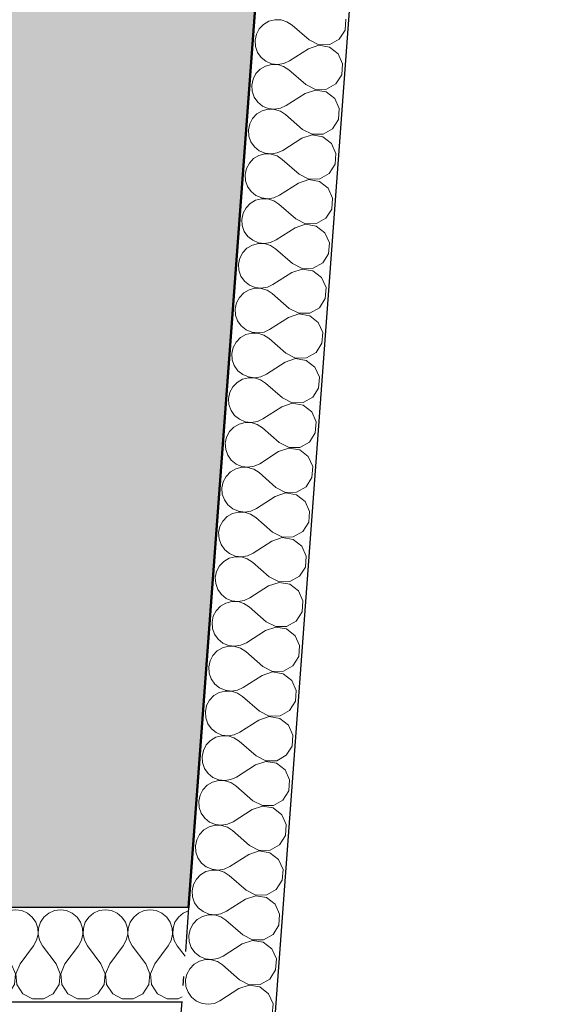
# Model space of a CAD drawing. Header units: millimetres. Extents: x 126830 to 197420, y -10585 to 21156.
# Tile 45 of 100: x 149290 to 150183, y 12751 to 14422. Entities that reach past the tile are written whole.
import ezdxf

# ---------------------------------------------------------------- set-up
doc = ezdxf.new("R2010")
doc.units = ezdxf.units.MM
doc.header["$MEASUREMENT"] = 0
doc.linetypes.add('Wipeout_Contour', pattern=[1000, 0, -1000])
doc.linetypes.add('Čerchovaná S', pattern=[175, 75, -42.5, 15, -42.5])
for name, color, linetype in [('2D prvky - obecné', 7, 'Continuous'), ('Konstrukce - nosné', 7, 'Continuous'), ('Nové_2D prvky - obecné', 7, 'Continuous'), ('Nové_Konstrukce - nosné', 7, 'Continuous'), ('Nové_Výplně – Řezové', 7, 'Continuous'), ('Výplně – Řezové', 7, 'Continuous')]:
    doc.layers.add(name, color=color, linetype=linetype)

# ---------------------------------------------------------------- blocks, each defined once
blk = doc.blocks.new('*X11')
at = {"layer": 'Nové_Výplně – Řezové', "color": 21, "linetype": 'Continuous', "lineweight": 20, "true_color": 0xffaaaa}
for p, q in [((149704.6, 14414.2), (149697.4, 14406.6)), ((149713.7, 14419.5), (149704.6, 14414.2)), ((149723.9, 14422.1), (149713.7, 14419.5)), ((149734.4, 14421.8), (149723.9, 14422.1)), ((149744.4, 14418.7), (149734.4, 14421.8)), ((149753.2, 14413), (149744.4, 14418.7)), ((149781.9, 14387.9), (149753.2, 14413)), ((149843.1, 14404.6), (149844.5, 14423.1)), ((149692.4, 14397.3), (149690.2, 14387.1)), ((149697.4, 14406.6), (149692.4, 14397.3)), ((149833.2, 14389), (149843.1, 14404.6)), ((149690.2, 14387.1), (149690.9, 14376.6)), ((149690.9, 14376.6), (149694.4, 14366.7)), ((149798.4, 14378.6), (149780.8, 14372.7)), ((149781.9, 14387.9), (149798.5, 14379.5)), ((149816.7, 14375.5), (149798.4, 14378.6)), ((149798.5, 14379.5), (149817, 14379.9)), ((149817, 14379.9), (149833.2, 14389)), ((149694.4, 14366.7), (149700.5, 14358.1)), ((149780.8, 14372.7), (149748.7, 14352.2)), ((149831.4, 14364.1), (149816.7, 14375.5)), ((149838.9, 14347.2), (149831.4, 14364.1)), ((149708.1, 14343.5), (149699, 14338.2)), ((149700.5, 14358.1), (149708.7, 14351.5)), ((149718.3, 14346.1), (149708.1, 14343.5)), ((149708.7, 14351.5), (149718.4, 14347.4)), ((149728.8, 14345.9), (149718.3, 14346.1)), ((149718.4, 14347.4), (149728.8, 14346.2)), ((149728.8, 14346.2), (149739.2, 14347.8)), ((149738.8, 14342.7), (149728.8, 14345.9)), ((149747.6, 14337), (149738.8, 14342.7)), ((149739.2, 14347.8), (149748.7, 14352.2)), ((149837.5, 14328.7), (149838.9, 14347.2)), ((149691.7, 14330.6), (149686.8, 14321.4)), ((149699, 14338.2), (149691.7, 14330.6)), ((149776.3, 14311.9), (149747.6, 14337)), ((149827.6, 14313), (149837.5, 14328.7)), ((149686.8, 14321.4), (149684.6, 14311.1)), ((149684.6, 14311.1), (149685.3, 14300.6)), ((149776.3, 14311.9), (149792.8, 14303.5)), ((149811.4, 14303.9), (149827.6, 14313)), ((149685.3, 14300.6), (149688.8, 14290.7)), ((149775.2, 14296.7), (149743.1, 14276.2)), ((149792.8, 14302.6), (149775.2, 14296.7)), ((149792.8, 14303.5), (149811.4, 14303.9)), ((149811.1, 14299.5), (149792.8, 14302.6)), ((149825.7, 14288.1), (149811.1, 14299.5)), ((149688.8, 14290.7), (149694.9, 14282.1)), ((149694.9, 14282.1), (149703.1, 14275.5)), ((149733.6, 14271.8), (149743.1, 14276.2)), ((149833.3, 14271.2), (149825.7, 14288.1)), ((149693.4, 14262.2), (149686.1, 14254.6)), ((149702.5, 14267.5), (149693.4, 14262.2)), ((149712.6, 14270.1), (149702.5, 14267.5)), ((149703.1, 14275.5), (149712.7, 14271.5)), ((149723.2, 14269.9), (149712.6, 14270.1)), ((149712.7, 14271.5), (149723.2, 14270.2)), ((149723.2, 14270.2), (149733.6, 14271.8)), ((149733.2, 14266.7), (149723.2, 14269.9)), ((149742, 14261), (149733.2, 14266.7)), ((149770.7, 14235.9), (149742, 14261)), ((149831.9, 14252.7), (149833.3, 14271.2)), ((149681.2, 14245.4), (149678.9, 14235.1)), ((149686.1, 14254.6), (149681.2, 14245.4)), ((149821.9, 14237), (149831.9, 14252.7)), ((149678.9, 14235.1), (149679.6, 14224.6)), ((149787.2, 14226.6), (149769.6, 14220.7)), ((149770.7, 14235.9), (149787.2, 14227.5)), ((149787.2, 14227.5), (149805.8, 14227.9)), ((149805.5, 14223.5), (149787.2, 14226.6)), ((149805.8, 14227.9), (149821.9, 14237)), ((149679.6, 14224.6), (149683.1, 14214.7)), ((149683.1, 14214.7), (149689.2, 14206.1)), ((149769.6, 14220.7), (149737.5, 14200.2)), ((149820.1, 14212.2), (149805.5, 14223.5)), ((149827.6, 14195.2), (149820.1, 14212.2)), ((149689.2, 14206.1), (149697.4, 14199.6)), ((149707, 14194.2), (149696.8, 14191.5)), ((149697.4, 14199.6), (149707.1, 14195.5)), ((149717.5, 14193.9), (149707, 14194.2)), ((149707.1, 14195.5), (149717.6, 14194.2)), ((149727.6, 14190.8), (149717.5, 14193.9)), ((149717.6, 14194.2), (149727.9, 14195.8)), ((149727.9, 14195.8), (149737.5, 14200.2)), ((149826.3, 14176.7), (149827.6, 14195.2)), ((149680.5, 14178.7), (149675.5, 14169.4)), ((149687.8, 14186.2), (149680.5, 14178.7)), ((149696.8, 14191.5), (149687.8, 14186.2)), ((149736.4, 14185), (149727.6, 14190.8)), ((149765.1, 14160), (149736.4, 14185)), ((149816.3, 14161), (149826.3, 14176.7)), ((149675.5, 14169.4), (149673.3, 14159.1)), ((149673.3, 14159.1), (149674, 14148.6)), ((149765.1, 14160), (149781.6, 14151.5)), ((149800.2, 14151.9), (149816.3, 14161)), ((149674, 14148.6), (149677.5, 14138.7)), ((149763.9, 14144.8), (149731.9, 14124.2)), ((149781.5, 14150.7), (149763.9, 14144.8)), ((149799.8, 14147.6), (149781.5, 14150.7)), ((149781.6, 14151.5), (149800.2, 14151.9)), ((149814.5, 14136.2), (149799.8, 14147.6)), ((149677.5, 14138.7), (149683.6, 14130.2)), ((149683.6, 14130.2), (149691.8, 14123.6)), ((149822, 14119.2), (149814.5, 14136.2)), ((149682.1, 14110.3), (149674.9, 14102.7)), ((149691.2, 14115.6), (149682.1, 14110.3)), ((149701.4, 14118.2), (149691.2, 14115.6)), ((149691.8, 14123.6), (149701.5, 14119.5)), ((149711.9, 14117.9), (149701.4, 14118.2)), ((149701.5, 14119.5), (149711.9, 14118.2)), ((149711.9, 14118.2), (149722.3, 14119.8)), ((149721.9, 14114.8), (149711.9, 14117.9)), ((149730.7, 14109), (149721.9, 14114.8)), ((149722.3, 14119.8), (149731.9, 14124.2)), ((149759.4, 14084), (149730.7, 14109)), ((149820.6, 14100.7), (149822, 14119.2)), ((149669.9, 14093.4), (149667.7, 14083.1)), ((149674.9, 14102.7), (149669.9, 14093.4)), ((149810.7, 14085), (149820.6, 14100.7)), ((149667.7, 14083.1), (149668.4, 14072.6)), ((149759.4, 14084), (149776, 14075.6)), ((149776, 14075.6), (149794.5, 14075.9)), ((149794.5, 14075.9), (149810.7, 14085)), ((149668.4, 14072.6), (149671.9, 14062.7)), ((149671.9, 14062.7), (149678, 14054.2)), ((149758.3, 14068.8), (149726.2, 14048.2)), ((149775.9, 14074.7), (149758.3, 14068.8)), ((149794.2, 14071.6), (149775.9, 14074.7)), ((149808.9, 14060.2), (149794.2, 14071.6)), ((149816.4, 14043.2), (149808.9, 14060.2)), ((149678, 14054.2), (149686.2, 14047.6)), ((149695.8, 14042.2), (149685.6, 14039.6)), ((149686.2, 14047.6), (149695.9, 14043.5)), ((149706.3, 14041.9), (149695.8, 14042.2)), ((149695.9, 14043.5), (149706.3, 14042.2)), ((149706.3, 14042.2), (149716.7, 14043.8)), ((149716.3, 14038.8), (149706.3, 14041.9)), ((149716.7, 14043.8), (149726.2, 14048.2)), ((149815, 14024.7), (149816.4, 14043.2)), ((149669.2, 14026.7), (149664.3, 14017.4)), ((149676.5, 14034.3), (149669.2, 14026.7)), ((149685.6, 14039.6), (149676.5, 14034.3)), ((149725.1, 14033), (149716.3, 14038.8)), ((149753.8, 14008), (149725.1, 14033)), ((149664.3, 14017.4), (149662.1, 14007.1)), ((149788.9, 14000), (149805.1, 14009.1)), ((149805.1, 14009.1), (149815, 14024.7)), ((149662.1, 14007.1), (149662.8, 13996.7)), ((149662.8, 13996.7), (149666.3, 13986.8)), ((149752.7, 13992.8), (149720.6, 13972.3)), ((149770.3, 13998.7), (149752.7, 13992.8)), ((149753.8, 14008), (149770.4, 13999.6)), ((149788.6, 13995.6), (149770.3, 13998.7)), ((149770.4, 13999.6), (149788.9, 14000)), ((149803.2, 13984.2), (149788.6, 13995.6)), ((149666.3, 13986.8), (149672.4, 13978.2)), ((149672.4, 13978.2), (149680.6, 13971.6)), ((149810.8, 13967.2), (149803.2, 13984.2)), ((149670.9, 13958.3), (149663.6, 13950.7)), ((149680, 13963.6), (149670.9, 13958.3)), ((149690.1, 13966.2), (149680, 13963.6)), ((149680.6, 13971.6), (149690.2, 13967.5)), ((149700.7, 13965.9), (149690.1, 13966.2)), ((149690.2, 13967.5), (149700.7, 13966.2)), ((149700.7, 13966.2), (149711.1, 13967.9)), ((149710.7, 13962.8), (149700.7, 13965.9)), ((149719.5, 13957.1), (149710.7, 13962.8)), ((149711.1, 13967.9), (149720.6, 13972.3)), ((149809.4, 13948.7), (149810.8, 13967.2)), ((149658.7, 13941.4), (149656.5, 13931.2)), ((149663.6, 13950.7), (149658.7, 13941.4)), ((149748.2, 13932), (149719.5, 13957.1)), ((149799.4, 13933.1), (149809.4, 13948.7)), ((149656.5, 13931.2), (149657.1, 13920.7)), ((149748.2, 13932), (149764.7, 13923.6)), ((149783.3, 13924), (149799.4, 13933.1)), ((149657.1, 13920.7), (149660.6, 13910.8)), ((149660.6, 13910.8), (149666.7, 13902.2)), ((149747.1, 13916.8), (149715, 13896.3)), ((149764.7, 13922.7), (149747.1, 13916.8)), ((149764.7, 13923.6), (149783.3, 13924)), ((149783, 13919.6), (149764.7, 13922.7)), ((149797.6, 13908.2), (149783, 13919.6)), ((149805.1, 13891.3), (149797.6, 13908.2)), ((149666.7, 13902.2), (149674.9, 13895.6)), ((149674.9, 13895.6), (149684.6, 13891.5)), ((149684.6, 13891.5), (149695.1, 13890.3)), ((149695.1, 13890.3), (149705.4, 13891.9)), ((149705.4, 13891.9), (149715, 13896.3)), ((149803.8, 13872.8), (149805.1, 13891.3)), ((149658, 13874.7), (149653, 13865.5)), ((149665.3, 13882.3), (149658, 13874.7)), ((149674.3, 13887.6), (149665.3, 13882.3)), ((149684.5, 13890.2), (149674.3, 13887.6)), ((149695, 13890), (149684.5, 13890.2)), ((149705.1, 13886.8), (149695, 13890)), ((149713.9, 13881.1), (149705.1, 13886.8)), ((149742.6, 13856), (149713.9, 13881.1)), ((149653, 13865.5), (149650.8, 13855.2)), ((149793.8, 13857.1), (149803.8, 13872.8)), ((149650.8, 13855.2), (149651.5, 13844.7)), ((149651.5, 13844.7), (149655, 13834.8)), ((149759, 13846.7), (149741.4, 13840.8)), ((149742.6, 13856), (149759.1, 13847.6)), ((149777.3, 13843.6), (149759, 13846.7)), ((149759.1, 13847.6), (149777.7, 13848)), ((149792, 13832.2), (149777.3, 13843.6)), ((149777.7, 13848), (149793.8, 13857.1)), ((149655, 13834.8), (149661.1, 13826.2)), ((149661.1, 13826.2), (149669.3, 13819.6)), ((149741.4, 13840.8), (149709.4, 13820.3)), ((149799.5, 13815.3), (149792, 13832.2)), ((149668.7, 13811.6), (149659.6, 13806.3)), ((149678.9, 13814.2), (149668.7, 13811.6)), ((149669.3, 13819.6), (149679, 13815.6)), ((149689.4, 13814), (149678.9, 13814.2)), ((149679, 13815.6), (149689.4, 13814.3)), ((149689.4, 13814.3), (149699.8, 13815.9)), ((149699.4, 13810.8), (149689.4, 13814)), ((149708.2, 13805.1), (149699.4, 13810.8)), ((149699.8, 13815.9), (149709.4, 13820.3)), ((149798.2, 13796.8), (149799.5, 13815.3)), ((149652.4, 13798.8), (149647.4, 13789.5)), ((149659.6, 13806.3), (149652.4, 13798.8)), ((149736.9, 13780), (149708.2, 13805.1)), ((149788.2, 13781.1), (149798.2, 13796.8)), ((149647.4, 13789.5), (149645.2, 13779.2)), ((149645.2, 13779.2), (149645.9, 13768.7)), ((149736.9, 13780), (149753.5, 13771.6)), ((149772, 13772), (149788.2, 13781.1)), ((149645.9, 13768.7), (149649.4, 13758.8)), ((149649.4, 13758.8), (149655.5, 13750.2)), ((149735.8, 13764.9), (149703.7, 13744.3)), ((149753.4, 13770.8), (149735.8, 13764.9)), ((149771.7, 13767.6), (149753.4, 13770.8)), ((149753.5, 13771.6), (149772, 13772)), ((149786.4, 13756.3), (149771.7, 13767.6)), ((149655.5, 13750.2), (149663.7, 13743.7)), ((149663.7, 13743.7), (149673.4, 13739.6)), ((149694.2, 13739.9), (149703.7, 13744.3)), ((149793.9, 13739.3), (149786.4, 13756.3)), ((149654, 13730.3), (149646.7, 13722.8)), ((149663.1, 13735.6), (149654, 13730.3)), ((149673.3, 13738.3), (149663.1, 13735.6)), ((149683.8, 13738), (149673.3, 13738.3)), ((149673.4, 13739.6), (149683.8, 13738.3)), ((149683.8, 13738.3), (149694.2, 13739.9)), ((149693.8, 13734.9), (149683.8, 13738)), ((149702.6, 13729.1), (149693.8, 13734.9)), ((149731.3, 13704.1), (149702.6, 13729.1)), ((149792.5, 13720.8), (149793.9, 13739.3)), ((149641.8, 13713.5), (149639.6, 13703.2)), ((149646.7, 13722.8), (149641.8, 13713.5)), ((149782.6, 13705.1), (149792.5, 13720.8)), ((149639.6, 13703.2), (149640.3, 13692.7)), ((149640.3, 13692.7), (149643.8, 13682.8)), ((149747.8, 13694.8), (149730.2, 13688.9)), ((149731.3, 13704.1), (149747.9, 13695.6)), ((149766.1, 13691.7), (149747.8, 13694.8)), ((149747.9, 13695.6), (149766.4, 13696)), ((149780.7, 13680.3), (149766.1, 13691.7)), ((149766.4, 13696), (149782.6, 13705.1)), ((149643.8, 13682.8), (149649.9, 13674.3)), ((149649.9, 13674.3), (149658.1, 13667.7)), ((149730.2, 13688.9), (149698.1, 13668.3)), ((149788.3, 13663.3), (149780.7, 13680.3)), ((149657.5, 13659.7), (149648.4, 13654.4)), ((149667.6, 13662.3), (149657.5, 13659.7)), ((149658.1, 13667.7), (149667.7, 13663.6)), ((149678.2, 13662), (149667.6, 13662.3)), ((149667.7, 13663.6), (149678.2, 13662.3)), ((149678.2, 13662.3), (149688.6, 13663.9)), ((149688.2, 13658.9), (149678.2, 13662)), ((149697, 13653.1), (149688.2, 13658.9)), ((149688.6, 13663.9), (149698.1, 13668.3)), ((149786.9, 13644.8), (149788.3, 13663.3)), ((149641.1, 13646.8), (149636.2, 13637.5)), ((149648.4, 13654.4), (149641.1, 13646.8)), ((149725.7, 13628.1), (149697, 13653.1)), ((149777, 13629.1), (149786.9, 13644.8)), ((149636.2, 13637.5), (149634, 13627.2)), ((149634, 13627.2), (149634.6, 13616.7)), ((149725.7, 13628.1), (149742.2, 13619.7)), ((149760.8, 13620), (149777, 13629.1)), ((149634.6, 13616.7), (149638.1, 13606.8)), ((149724.6, 13612.9), (149692.5, 13592.3)), ((149742.2, 13618.8), (149724.6, 13612.9)), ((149742.2, 13619.7), (149760.8, 13620)), ((149760.5, 13615.7), (149742.2, 13618.8)), ((149775.1, 13604.3), (149760.5, 13615.7)), ((149638.1, 13606.8), (149644.2, 13598.3)), ((149644.2, 13598.3), (149652.4, 13591.7)), ((149652.4, 13591.7), (149662.1, 13587.6)), ((149682.9, 13587.9), (149692.5, 13592.3)), ((149782.6, 13587.3), (149775.1, 13604.3)), ((149642.8, 13578.4), (149635.5, 13570.8)), ((149651.8, 13583.7), (149642.8, 13578.4)), ((149662, 13586.3), (149651.8, 13583.7)), ((149672.5, 13586), (149662, 13586.3)), ((149662.1, 13587.6), (149672.6, 13586.3)), ((149682.6, 13582.9), (149672.5, 13586)), ((149672.6, 13586.3), (149682.9, 13587.9)), ((149691.4, 13577.1), (149682.6, 13582.9)), ((149720.1, 13552.1), (149691.4, 13577.1)), ((149781.3, 13568.8), (149782.6, 13587.3)), ((149630.5, 13561.5), (149628.3, 13551.3)), ((149635.5, 13570.8), (149630.5, 13561.5)), ((149771.3, 13553.2), (149781.3, 13568.8)), ((149628.3, 13551.3), (149629, 13540.8)), ((149629, 13540.8), (149632.5, 13530.9)), ((149736.5, 13542.8), (149718.9, 13536.9)), ((149720.1, 13552.1), (149736.6, 13543.7)), ((149754.8, 13539.7), (149736.5, 13542.8)), ((149736.6, 13543.7), (149755.2, 13544.1)), ((149755.2, 13544.1), (149771.3, 13553.2)), ((149632.5, 13530.9), (149638.6, 13522.3)), ((149718.9, 13536.9), (149686.9, 13516.4)), ((149769.5, 13528.3), (149754.8, 13539.7)), ((149777, 13511.3), (149769.5, 13528.3)), ((149646.2, 13507.7), (149637.1, 13502.4)), ((149638.6, 13522.3), (149646.8, 13515.7)), ((149656.4, 13510.3), (149646.2, 13507.7)), ((149646.8, 13515.7), (149656.5, 13511.6)), ((149666.9, 13510), (149656.4, 13510.3)), ((149656.5, 13511.6), (149666.9, 13510.3)), ((149666.9, 13510.3), (149677.3, 13512)), ((149676.9, 13506.9), (149666.9, 13510)), ((149685.7, 13501.2), (149676.9, 13506.9)), ((149677.3, 13512), (149686.9, 13516.4)), ((149775.7, 13492.8), (149777, 13511.3)), ((149629.9, 13494.8), (149624.9, 13485.5)), ((149637.1, 13502.4), (149629.9, 13494.8)), ((149714.4, 13476.1), (149685.7, 13501.2)), ((149765.7, 13477.2), (149775.7, 13492.8)), ((149624.9, 13485.5), (149622.7, 13475.3)), ((149622.7, 13475.3), (149623.4, 13464.8)), ((149714.4, 13476.1), (149731, 13467.7)), ((149749.5, 13468.1), (149765.7, 13477.2)), ((149623.4, 13464.8), (149626.9, 13454.9)), ((149713.3, 13460.9), (149681.2, 13440.4)), ((149730.9, 13466.8), (149713.3, 13460.9)), ((149749.2, 13463.7), (149730.9, 13466.8)), ((149731, 13467.7), (149749.5, 13468.1)), ((149763.9, 13452.3), (149749.2, 13463.7)), ((149626.9, 13454.9), (149633, 13446.3)), ((149633, 13446.3), (149641.2, 13439.7)), ((149671.7, 13436), (149681.2, 13440.4)), ((149771.4, 13435.4), (149763.9, 13452.3)), ((149631.5, 13426.4), (149624.2, 13418.8)), ((149640.6, 13431.7), (149631.5, 13426.4)), ((149650.8, 13434.3), (149640.6, 13431.7)), ((149641.2, 13439.7), (149650.9, 13435.6)), ((149661.3, 13434.1), (149650.8, 13434.3)), ((149650.9, 13435.6), (149661.3, 13434.4)), ((149661.3, 13434.4), (149671.7, 13436)), ((149671.3, 13430.9), (149661.3, 13434.1)), ((149680.1, 13425.2), (149671.3, 13430.9)), ((149708.8, 13400.1), (149680.1, 13425.2)), ((149770, 13416.9), (149771.4, 13435.4)), ((149619.3, 13409.6), (149617.1, 13399.3)), ((149624.2, 13418.8), (149619.3, 13409.6)), ((149760.1, 13401.2), (149770, 13416.9)), ((149617.1, 13399.3), (149617.8, 13388.8)), ((149725.3, 13390.8), (149707.7, 13384.9)), ((149708.8, 13400.1), (149725.4, 13391.7)), ((149743.6, 13387.7), (149725.3, 13390.8)), ((149725.4, 13391.7), (149743.9, 13392.1)), ((149743.9, 13392.1), (149760.1, 13401.2)), ((149617.8, 13388.8), (149621.3, 13378.9)), ((149621.3, 13378.9), (149627.4, 13370.3)), ((149707.7, 13384.9), (149675.6, 13364.4)), ((149758.2, 13376.3), (149743.6, 13387.7)), ((149765.8, 13359.4), (149758.2, 13376.3)), ((149627.4, 13370.3), (149635.6, 13363.8)), ((149645.2, 13358.3), (149635, 13355.7)), ((149635.6, 13363.8), (149645.2, 13359.7)), ((149645.2, 13359.7), (149655.7, 13358.4)), ((149655.7, 13358.1), (149645.2, 13358.3)), ((149655.7, 13358.4), (149666.1, 13360)), ((149665.7, 13354.9), (149655.7, 13358.1)), ((149666.1, 13360), (149675.6, 13364.4)), ((149764.4, 13340.9), (149765.8, 13359.4)), ((149618.6, 13342.9), (149613.7, 13333.6)), ((149625.9, 13350.4), (149618.6, 13342.9)), ((149635, 13355.7), (149625.9, 13350.4)), ((149674.5, 13349.2), (149665.7, 13354.9)), ((149703.2, 13324.2), (149674.5, 13349.2)), ((149754.5, 13325.2), (149764.4, 13340.9)), ((149613.7, 13333.6), (149611.5, 13323.3)), ((149611.5, 13323.3), (149612.1, 13312.8)), ((149703.2, 13324.2), (149719.7, 13315.7)), ((149738.3, 13316.1), (149754.5, 13325.2)), ((149612.1, 13312.8), (149615.7, 13302.9)), ((149702.1, 13309), (149670, 13288.4)), ((149719.7, 13314.9), (149702.1, 13309)), ((149719.7, 13315.7), (149738.3, 13316.1)), ((149738, 13311.7), (149719.7, 13314.9)), ((149752.6, 13300.4), (149738, 13311.7)), ((149615.7, 13302.9), (149621.7, 13294.3)), ((149621.7, 13294.3), (149629.9, 13287.8)), ((149760.1, 13283.4), (149752.6, 13300.4)), ((149620.3, 13274.5), (149613, 13266.9)), ((149629.3, 13279.7), (149620.3, 13274.5)), ((149639.5, 13282.4), (149629.3, 13279.7)), ((149629.9, 13287.8), (149639.6, 13283.7)), ((149650, 13282.1), (149639.5, 13282.4)), ((149639.6, 13283.7), (149650.1, 13282.4)), ((149660.1, 13279), (149650, 13282.1)), ((149650.1, 13282.4), (149660.4, 13284)), ((149668.9, 13273.2), (149660.1, 13279)), ((149660.4, 13284), (149670, 13288.4)), ((149697.6, 13248.2), (149668.9, 13273.2)), ((149758.8, 13264.9), (149760.1, 13283.4)), ((149608, 13257.6), (149605.8, 13247.3)), ((149613, 13266.9), (149608, 13257.6)), ((149748.8, 13249.2), (149758.8, 13264.9)), ((149605.8, 13247.3), (149606.5, 13236.8)), ((149697.6, 13248.2), (149714.1, 13239.7)), ((149714.1, 13239.7), (149732.7, 13240.1)), ((149732.7, 13240.1), (149748.8, 13249.2)), ((149606.5, 13236.8), (149610, 13226.9)), ((149610, 13226.9), (149616.1, 13218.4)), ((149696.4, 13233), (149664.4, 13212.4)), ((149714, 13238.9), (149696.4, 13233)), ((149732.3, 13235.8), (149714, 13238.9)), ((149747, 13224.4), (149732.3, 13235.8)), ((149754.5, 13207.4), (149747, 13224.4)), ((149616.1, 13218.4), (149624.3, 13211.8)), ((149633.9, 13206.4), (149623.7, 13203.8)), ((149624.3, 13211.8), (149634, 13207.7)), ((149644.4, 13206.1), (149633.9, 13206.4)), ((149634, 13207.7), (149644.4, 13206.4)), ((149644.4, 13206.4), (149654.8, 13208)), ((149654.4, 13203), (149644.4, 13206.1)), ((149654.8, 13208), (149664.4, 13212.4)), ((149753.2, 13188.9), (149754.5, 13207.4)), ((149607.4, 13190.9), (149602.4, 13181.6)), ((149614.6, 13198.5), (149607.4, 13190.9)), ((149623.7, 13203.8), (149614.6, 13198.5)), ((149663.2, 13197.2), (149654.4, 13203)), ((149691.9, 13172.2), (149663.2, 13197.2)), ((149602.4, 13181.6), (149600.2, 13171.3)), ((149727, 13164.1), (149743.2, 13173.2)), ((149743.2, 13173.2), (149753.2, 13188.9)), ((149600.2, 13171.3), (149600.9, 13160.8)), ((149600.9, 13160.8), (149604.4, 13150.9)), ((149690.8, 13157), (149658.7, 13136.4)), ((149708.4, 13162.9), (149690.8, 13157)), ((149691.9, 13172.2), (149708.5, 13163.8)), ((149726.7, 13159.8), (149708.4, 13162.9)), ((149708.5, 13163.8), (149727, 13164.1)), ((149741.4, 13148.4), (149726.7, 13159.8)), ((149604.4, 13150.9), (149610.5, 13142.4)), ((149610.5, 13142.4), (149618.7, 13135.8)), ((149748.9, 13131.4), (149741.4, 13148.4)), ((149609, 13122.5), (149601.7, 13114.9)), ((149618.1, 13127.8), (149609, 13122.5)), ((149628.3, 13130.4), (149618.1, 13127.8)), ((149618.7, 13135.8), (149628.4, 13131.7)), ((149638.8, 13130.1), (149628.3, 13130.4)), ((149628.4, 13131.7), (149638.8, 13130.4)), ((149638.8, 13130.4), (149649.2, 13132.1)), ((149648.8, 13127), (149638.8, 13130.1)), ((149657.6, 13121.2), (149648.8, 13127)), ((149649.2, 13132.1), (149658.7, 13136.4)), ((149747.5, 13112.9), (149748.9, 13131.4)), ((149596.8, 13105.6), (149594.6, 13095.4)), ((149601.7, 13114.9), (149596.8, 13105.6)), ((149686.3, 13096.2), (149657.6, 13121.2)), ((149737.6, 13097.3), (149747.5, 13112.9)), ((149594.6, 13095.4), (149595.3, 13084.9)), ((149686.3, 13096.2), (149702.9, 13087.8)), ((149721.4, 13088.2), (149737.6, 13097.3)), ((149595.3, 13084.9), (149598.8, 13075)), ((149598.8, 13075), (149604.9, 13066.4)), ((149685.2, 13081), (149653.1, 13060.5)), ((149702.8, 13086.9), (149685.2, 13081)), ((149721.1, 13083.8), (149702.8, 13086.9)), ((149702.9, 13087.8), (149721.4, 13088.2)), ((149735.7, 13072.4), (149721.1, 13083.8)), ((149743.3, 13055.5), (149735.7, 13072.4)), ((149604.9, 13066.4), (149613.1, 13059.8)), ((149613.1, 13059.8), (149622.8, 13055.7)), ((149622.8, 13055.7), (149633.2, 13054.5)), ((149633.2, 13054.5), (149643.6, 13056.1)), ((149643.6, 13056.1), (149653.1, 13060.5)), ((149741.9, 13036.9), (149743.3, 13055.5)), ((149596.1, 13038.9), (149591.2, 13029.6)), ((149603.4, 13046.5), (149596.1, 13038.9)), ((149612.5, 13051.8), (149603.4, 13046.5)), ((149622.7, 13054.4), (149612.5, 13051.8)), ((149633.2, 13054.1), (149622.7, 13054.4)), ((149643.2, 13051), (149633.2, 13054.1)), ((149652, 13045.3), (149643.2, 13051)), ((149680.7, 13020.2), (149652, 13045.3)), ((149591.2, 13029.6), (149589, 13019.4)), ((149732, 13021.3), (149741.9, 13036.9)), ((149589, 13019.4), (149589.6, 13008.9)), ((149589.6, 13008.9), (149593.2, 12999)), ((149697.2, 13010.9), (149679.6, 13005)), ((149680.7, 13020.2), (149697.2, 13011.8)), ((149697.2, 13011.8), (149715.8, 13012.2)), ((149715.5, 13007.8), (149697.2, 13010.9)), ((149730.1, 12996.4), (149715.5, 13007.8)), ((149715.8, 13012.2), (149732, 13021.3)), ((149593.2, 12999), (149599.2, 12990.4)), ((149599.2, 12990.4), (149607.4, 12983.8)), ((149679.6, 13005), (149647.5, 12984.5)), ((149737.7, 12979.5), (149730.1, 12996.4)), ((149606.8, 12975.8), (149597.8, 12970.5)), ((149617, 12978.4), (149606.8, 12975.8)), ((149607.4, 12983.8), (149617.1, 12979.8)), ((149627.5, 12978.2), (149617, 12978.4)), ((149617.1, 12979.8), (149627.6, 12978.5)), ((149637.6, 12975), (149627.5, 12978.2)), ((149627.6, 12978.5), (149637.9, 12980.1)), ((149646.4, 12969.3), (149637.6, 12975)), ((149637.9, 12980.1), (149647.5, 12984.5)), ((149736.3, 12961), (149737.7, 12979.5)), ((149590.5, 12962.9), (149585.5, 12953.7)), ((149597.8, 12970.5), (149590.5, 12962.9)), ((149675.1, 12944.2), (149646.4, 12969.3)), ((149726.3, 12945.3), (149736.3, 12961)), ((149585.5, 12953.7), (149583.3, 12943.4)), ((149583.3, 12943.4), (149584, 12932.9)), ((149675.1, 12944.2), (149691.6, 12935.8)), ((149710.2, 12936.2), (149726.3, 12945.3)), ((149584, 12932.9), (149587.5, 12923)), ((149587.5, 12923), (149593.6, 12914.4)), ((149673.9, 12929), (149641.9, 12908.5)), ((149691.5, 12934.9), (149673.9, 12929)), ((149709.8, 12931.8), (149691.5, 12934.9)), ((149691.6, 12935.8), (149710.2, 12936.2)), ((149724.5, 12920.4), (149709.8, 12931.8)), ((149593.6, 12914.4), (149601.8, 12907.9)), ((149601.8, 12907.9), (149611.5, 12903.8)), ((149632.3, 12904.1), (149641.9, 12908.5)), ((149732, 12903.5), (149724.5, 12920.4)), ((149592.1, 12894.5), (149584.9, 12887)), ((149601.2, 12899.8), (149592.1, 12894.5)), ((149611.4, 12902.4), (149601.2, 12899.8)), ((149621.9, 12902.2), (149611.4, 12902.4)), ((149611.5, 12903.8), (149621.9, 12902.5)), ((149621.9, 12902.5), (149632.3, 12904.1)), ((149631.9, 12899.1), (149621.9, 12902.2)), ((149640.7, 12893.3), (149631.9, 12899.1)), ((149669.4, 12868.3), (149640.7, 12893.3)), ((149730.7, 12885), (149732, 12903.5)), ((149579.9, 12877.7), (149577.7, 12867.4)), ((149584.9, 12887), (149579.9, 12877.7)), ((149720.7, 12869.3), (149730.7, 12885)), ((149577.7, 12867.4), (149578.4, 12856.9)), ((149578.4, 12856.9), (149581.9, 12847)), ((149685.9, 12859), (149668.3, 12853.1)), ((149669.4, 12868.3), (149686, 12859.8)), ((149704.2, 12855.8), (149685.9, 12859)), ((149686, 12859.8), (149704.5, 12860.2)), ((149718.9, 12844.5), (149704.2, 12855.8)), ((149704.5, 12860.2), (149720.7, 12869.3)), ((149581.9, 12847), (149588, 12838.4)), ((149588, 12838.4), (149596.2, 12831.9)), ((149668.3, 12853.1), (149636.2, 12832.5)), ((149726.4, 12827.5), (149718.9, 12844.5)), ((149595.6, 12823.9), (149586.5, 12818.6)), ((149605.8, 12826.5), (149595.6, 12823.9)), ((149596.2, 12831.9), (149605.9, 12827.8)), ((149616.3, 12826.2), (149605.8, 12826.5)), ((149605.9, 12827.8), (149616.3, 12826.5)), ((149616.3, 12826.5), (149626.7, 12828.1)), ((149626.3, 12823.1), (149616.3, 12826.2)), ((149635.1, 12817.3), (149626.3, 12823.1)), ((149626.7, 12828.1), (149636.2, 12832.5)), ((149725, 12809), (149726.4, 12827.5)), ((149579.2, 12811), (149574.3, 12801.7)), ((149586.5, 12818.6), (149579.2, 12811)), ((149663.8, 12792.3), (149635.1, 12817.3)), ((149715.1, 12793.3), (149725, 12809)), ((149574.3, 12801.7), (149572.1, 12791.4)), ((149572.1, 12791.4), (149572.8, 12780.9)), ((149663.8, 12792.3), (149680.4, 12783.8)), ((149698.9, 12784.2), (149715.1, 12793.3)), ((149572.8, 12780.9), (149576.3, 12771)), ((149662.7, 12777.1), (149630.6, 12756.5)), ((149680.3, 12783), (149662.7, 12777.1)), ((149698.6, 12779.9), (149680.3, 12783)), ((149680.4, 12783.8), (149698.9, 12784.2)), ((149713.2, 12768.5), (149698.6, 12779.9)), ((149576.3, 12771), (149582.4, 12762.5)), ((149582.4, 12762.5), (149590.6, 12755.9)), ((149590.6, 12755.9), (149600.3, 12751.8)), ((149621.1, 12752.1), (149630.6, 12756.5)), ((149720.8, 12751.5), (149713.2, 12768.5)), ((149600.3, 12751.8), (149610.7, 12750.5)), ((149610.7, 12750.5), (149621.1, 12752.1)), ((149719.4, 12733), (149720.8, 12751.5))]:
    blk.add_line(p, q, dxfattribs=at)
blk = doc.blocks.new('výplň_5_1', base_point=(0, 0))
at = {"color": 254, "linetype": 'Wipeout_Contour', "lineweight": 0, "ltscale": 602953.532985}
blk.add_wipeout([(150023.8, 18945.4), (149563.1, 12722), (149723.6, 12722), (150183.3, 18932.6)], dxfattribs=at).dxf.layer = 'Nové_Výplně – Řezové'
at = {"layer": 'Nové_Výplně – Řezové', "color": 21, "linetype": 'Continuous', "lineweight": 20, "true_color": 0xffaaaa}
blk.add_blockref('*X11', (0, 0), dxfattribs=at)
blk = doc.blocks.new('*X25')
at = {"layer": 'Nové_Výplně – Řezové', "color": 21, "linetype": 'Continuous', "lineweight": 20, "true_color": 0xffaaaa}
for p, q in [((148349.2, 12905.2), (148341.1, 12898.5)), ((148358.8, 12909.5), (148349.2, 12905.2)), ((148369.2, 12910.9), (148358.8, 12909.5)), ((148379.7, 12909.5), (148369.2, 12910.9)), ((148389.3, 12905.2), (148379.7, 12909.5)), ((148397.4, 12898.5), (148389.3, 12905.2)), ((148425.4, 12905.2), (148417.3, 12898.5)), ((148435, 12909.5), (148425.4, 12905.2)), ((148445.4, 12910.9), (148435, 12909.5)), ((148455.8, 12909.5), (148445.4, 12910.9)), ((148465.5, 12905.2), (148455.8, 12909.5)), ((148473.6, 12898.5), (148465.5, 12905.2)), ((148501.6, 12905.2), (148493.5, 12898.5)), ((148511.2, 12909.5), (148501.6, 12905.2)), ((148521.6, 12910.9), (148511.2, 12909.5)), ((148532, 12909.5), (148521.6, 12910.9)), ((148541.7, 12905.2), (148532, 12909.5)), ((148549.7, 12898.5), (148541.7, 12905.2)), ((148577.8, 12905.2), (148569.7, 12898.5)), ((148587.4, 12909.5), (148577.8, 12905.2)), ((148596.6, 12910.8), (148587.4, 12909.5)), ((148854.5, 12898.5), (148846.6, 12905.1)), ((148882.5, 12905.2), (148874.5, 12898.5)), ((148892.2, 12909.5), (148882.5, 12905.2)), ((148902.6, 12910.9), (148892.2, 12909.5)), ((148913, 12909.5), (148902.6, 12910.9)), ((148922.6, 12905.2), (148913, 12909.5)), ((148930.7, 12898.5), (148922.6, 12905.2)), ((148958.7, 12905.2), (148950.6, 12898.5)), ((148968.4, 12909.5), (148958.7, 12905.2)), ((148978.8, 12910.9), (148968.4, 12909.5)), ((148989.2, 12909.5), (148978.8, 12910.9)), ((148998.8, 12905.2), (148989.2, 12909.5)), ((149006.9, 12898.5), (148998.8, 12905.2)), ((149034.9, 12905.2), (149026.8, 12898.5)), ((149044.5, 12909.5), (149034.9, 12905.2)), ((149055, 12910.9), (149044.5, 12909.5)), ((149065.4, 12909.5), (149055, 12910.9)), ((149075, 12905.2), (149065.4, 12909.5)), ((149083.1, 12898.5), (149075, 12905.2)), ((149111.1, 12905.2), (149103, 12898.5)), ((149120.7, 12909.5), (149111.1, 12905.2)), ((149131.1, 12910.9), (149120.7, 12909.5)), ((149141.6, 12909.5), (149131.1, 12910.9)), ((149151.2, 12905.2), (149141.6, 12909.5)), ((149159.3, 12898.5), (149151.2, 12905.2)), ((149187.3, 12905.2), (149179.2, 12898.5)), ((149196.9, 12909.5), (149187.3, 12905.2)), ((149207.3, 12910.9), (149196.9, 12909.5)), ((149217.7, 12909.5), (149207.3, 12910.9)), ((149227.4, 12905.2), (149217.7, 12909.5)), ((149235.5, 12898.5), (149227.4, 12905.2)), ((149263.5, 12905.2), (149255.4, 12898.5)), ((149273.1, 12909.5), (149263.5, 12905.2)), ((149283.5, 12910.9), (149273.1, 12909.5)), ((149293.9, 12909.5), (149283.5, 12910.9)), ((149303.6, 12905.2), (149293.9, 12909.5)), ((149311.7, 12898.5), (149303.6, 12905.2)), ((149339.7, 12905.2), (149331.6, 12898.5)), ((149349.3, 12909.5), (149339.7, 12905.2)), ((149359.7, 12910.9), (149349.3, 12909.5)), ((149370.1, 12909.5), (149359.7, 12910.9)), ((149379.7, 12905.2), (149370.1, 12909.5)), ((149387.8, 12898.5), (149379.7, 12905.2)), ((149415.9, 12905.2), (149407.8, 12898.5)), ((149425.5, 12909.5), (149415.9, 12905.2)), ((149435.9, 12910.9), (149425.5, 12909.5)), ((149446.3, 12909.5), (149435.9, 12910.9)), ((149455.9, 12905.2), (149446.3, 12909.5)), ((149464, 12898.5), (149455.9, 12905.2)), ((149492.1, 12905.2), (149484, 12898.5)), ((149501.7, 12909.5), (149492.1, 12905.2)), ((149512.1, 12910.9), (149501.7, 12909.5)), ((149522.5, 12909.5), (149512.1, 12910.9)), ((149532.1, 12905.2), (149522.5, 12909.5)), ((149540.2, 12898.5), (149532.1, 12905.2)), ((149568.3, 12905.2), (149560.2, 12898.5)), ((149577, 12909.1), (149568.3, 12905.2)), ((148321.2, 12898.5), (148317, 12902)), ((148327.1, 12889.9), (148321.2, 12898.5)), ((148330.5, 12879.9), (148327.1, 12889.9)), ((148335.2, 12889.9), (148331.8, 12879.9)), ((148341.1, 12898.5), (148335.2, 12889.9)), ((148403.3, 12889.9), (148397.4, 12898.5)), ((148406.7, 12879.9), (148403.3, 12889.9)), ((148411.4, 12889.9), (148408, 12879.9)), ((148417.3, 12898.5), (148411.4, 12889.9)), ((148479.5, 12889.9), (148473.6, 12898.5)), ((148482.9, 12879.9), (148479.5, 12889.9)), ((148487.6, 12889.9), (148484.2, 12879.9)), ((148493.5, 12898.5), (148487.6, 12889.9)), ((148555.7, 12889.9), (148549.7, 12898.5)), ((148559.1, 12879.9), (148555.7, 12889.9)), ((148563.7, 12889.9), (148560.4, 12879.9)), ((148569.7, 12898.5), (148563.7, 12889.9)), ((148860.5, 12889.9), (148854.5, 12898.5)), ((148863.8, 12879.9), (148860.5, 12889.9)), ((148868.5, 12889.9), (148865.1, 12879.9)), ((148874.5, 12898.5), (148868.5, 12889.9)), ((148936.7, 12889.9), (148930.7, 12898.5)), ((148940, 12879.9), (148936.7, 12889.9)), ((148944.7, 12889.9), (148941.3, 12879.9)), ((148950.6, 12898.5), (148944.7, 12889.9)), ((149012.8, 12889.9), (149006.9, 12898.5)), ((149016.2, 12879.9), (149012.8, 12889.9)), ((149020.9, 12889.9), (149017.5, 12879.9)), ((149026.8, 12898.5), (149020.9, 12889.9)), ((149089, 12889.9), (149083.1, 12898.5)), ((149092.4, 12879.9), (149089, 12889.9)), ((149097.1, 12889.9), (149093.7, 12879.9)), ((149103, 12898.5), (149097.1, 12889.9)), ((149165.2, 12889.9), (149159.3, 12898.5)), ((149168.6, 12879.9), (149165.2, 12889.9)), ((149173.3, 12889.9), (149169.9, 12879.9)), ((149179.2, 12898.5), (149173.3, 12889.9)), ((149241.4, 12889.9), (149235.5, 12898.5)), ((149244.8, 12879.9), (149241.4, 12889.9)), ((149249.5, 12889.9), (149246.1, 12879.9)), ((149255.4, 12898.5), (149249.5, 12889.9)), ((149317.6, 12889.8), (149311.7, 12898.5)), ((149321, 12879.9), (149317.6, 12889.8)), ((149325.6, 12889.8), (149322.3, 12879.9)), ((149331.6, 12898.5), (149325.6, 12889.8)), ((149393.8, 12889.8), (149387.8, 12898.5)), ((149397.2, 12879.9), (149393.8, 12889.8)), ((149401.8, 12889.8), (149398.5, 12879.9)), ((149407.8, 12898.5), (149401.8, 12889.8)), ((149470, 12889.8), (149464, 12898.5)), ((149473.3, 12879.9), (149470, 12889.8)), ((149478, 12889.8), (149474.7, 12879.9)), ((149484, 12898.5), (149478, 12889.8)), ((149546.2, 12889.8), (149540.2, 12898.5)), ((149549.5, 12879.9), (149546.2, 12889.8)), ((149554.2, 12889.8), (149550.9, 12879.9)), ((149560.2, 12898.5), (149554.2, 12889.8)), ((148331, 12869.4), (148330.5, 12879.9)), ((148331.8, 12879.9), (148331.3, 12869.4)), ((148407.2, 12869.4), (148406.7, 12879.9)), ((148408, 12879.9), (148407.5, 12869.4)), ((148483.4, 12869.4), (148482.9, 12879.9)), ((148484.2, 12879.9), (148483.7, 12869.4)), ((148559.6, 12869.4), (148559.1, 12879.9)), ((148560.4, 12879.9), (148559.9, 12869.4)), ((148864.3, 12869.4), (148863.8, 12879.9)), ((148865.1, 12879.9), (148864.6, 12869.4)), ((148940.5, 12869.4), (148940, 12879.9)), ((148941.3, 12879.9), (148940.8, 12869.4)), ((149016.7, 12869.4), (149016.2, 12879.9)), ((149017.5, 12879.9), (149017, 12869.4)), ((149092.9, 12869.4), (149092.4, 12879.9)), ((149093.7, 12879.9), (149093.2, 12869.4)), ((149169.1, 12869.4), (149168.6, 12879.9)), ((149169.9, 12879.9), (149169.4, 12869.4)), ((149245.3, 12869.4), (149244.8, 12879.9)), ((149246.1, 12879.9), (149245.6, 12869.4)), ((149321.5, 12869.4), (149321, 12879.9)), ((149322.3, 12879.9), (149321.8, 12869.4)), ((149397.7, 12869.4), (149397.2, 12879.9)), ((149398.5, 12879.9), (149398, 12869.4)), ((149473.9, 12869.4), (149473.3, 12879.9)), ((149474.7, 12879.9), (149474.2, 12869.4)), ((149550, 12869.4), (149549.5, 12879.9)), ((149550.9, 12879.9), (149550.3, 12869.4)), ((148323.5, 12850), (148328.6, 12859.2)), ((148328.6, 12859.2), (148331, 12869.4)), ((148331.3, 12869.4), (148333.7, 12859.2)), ((148333.7, 12859.2), (148338.8, 12850)), ((148399.7, 12850), (148404.8, 12859.2)), ((148404.8, 12859.2), (148407.2, 12869.4)), ((148407.5, 12869.4), (148409.9, 12859.2)), ((148409.9, 12859.2), (148415, 12850)), ((148475.9, 12850), (148481, 12859.2)), ((148481, 12859.2), (148483.4, 12869.4)), ((148483.7, 12869.4), (148486.1, 12859.2)), ((148486.1, 12859.2), (148491.1, 12850)), ((148552.1, 12850), (148557.2, 12859.2)), ((148557.2, 12859.2), (148559.6, 12869.4)), ((148559.9, 12869.4), (148562.3, 12859.2)), ((148562.3, 12859.2), (148567.3, 12850)), ((148856.9, 12850), (148861.9, 12859.2)), ((148861.9, 12859.2), (148864.3, 12869.4)), ((148864.6, 12869.4), (148867, 12859.2)), ((148867, 12859.2), (148872.1, 12850)), ((148933.1, 12850), (148938.1, 12859.2)), ((148938.1, 12859.2), (148940.5, 12869.4)), ((148940.8, 12869.4), (148943.2, 12859.2)), ((148943.2, 12859.2), (148948.3, 12850)), ((149009.2, 12850), (149014.3, 12859.2)), ((149014.3, 12859.2), (149016.7, 12869.4)), ((149017, 12869.4), (149019.4, 12859.2)), ((149019.4, 12859.2), (149024.5, 12850)), ((149085.4, 12850), (149090.5, 12859.2)), ((149090.5, 12859.2), (149092.9, 12869.4)), ((149093.2, 12869.4), (149095.6, 12859.2)), ((149095.6, 12859.2), (149100.7, 12850)), ((149161.6, 12850), (149166.7, 12859.2)), ((149166.7, 12859.2), (149169.1, 12869.4)), ((149169.4, 12869.4), (149171.8, 12859.2)), ((149171.8, 12859.2), (149176.9, 12850)), ((149237.8, 12850), (149242.9, 12859.2)), ((149242.9, 12859.2), (149245.3, 12869.4)), ((149245.6, 12869.4), (149248, 12859.2)), ((149248, 12859.2), (149253.1, 12850)), ((149314, 12850), (149319.1, 12859.2)), ((149319.1, 12859.2), (149321.5, 12869.4)), ((149321.8, 12869.4), (149324.2, 12859.2)), ((149324.2, 12859.2), (149329.2, 12850)), ((149390.2, 12850), (149395.3, 12859.2)), ((149395.3, 12859.2), (149397.7, 12869.4)), ((149398, 12869.4), (149400.3, 12859.2)), ((149400.3, 12859.2), (149405.4, 12850)), ((149466.4, 12850), (149471.5, 12859.2)), ((149471.5, 12859.2), (149473.9, 12869.4)), ((149474.2, 12869.4), (149476.5, 12859.2)), ((149476.5, 12859.2), (149481.6, 12850)), ((149542.6, 12850), (149547.7, 12859.1)), ((149547.7, 12859.1), (149550, 12869.4)), ((149550.3, 12869.4), (149552.7, 12859.1)), ((149552.7, 12859.1), (149557.8, 12850)), ((148317, 12841.3), (148323.5, 12850)), ((148361.6, 12819.5), (148338.8, 12850)), ((148376.9, 12819.5), (148399.7, 12850)), ((148437.8, 12819.5), (148415, 12850)), ((148453.1, 12819.5), (148475.9, 12850)), ((148514, 12819.5), (148491.1, 12850)), ((148529.2, 12819.5), (148552.1, 12850)), ((148590.2, 12819.5), (148567.3, 12850)), ((148846.6, 12836.3), (148856.9, 12850)), ((148895, 12819.5), (148872.1, 12850)), ((148910.2, 12819.5), (148933.1, 12850)), ((148971.1, 12819.5), (148948.3, 12850)), ((148986.4, 12819.5), (149009.2, 12850)), ((149047.3, 12819.5), (149024.5, 12850)), ((149062.6, 12819.5), (149085.4, 12850)), ((149123.5, 12819.5), (149100.7, 12850)), ((149138.8, 12819.5), (149161.6, 12850)), ((149199.7, 12819.5), (149176.9, 12850)), ((149215, 12819.5), (149237.8, 12850)), ((149275.9, 12819.5), (149253.1, 12850)), ((149291.1, 12819.5), (149314, 12850)), ((149352.1, 12819.5), (149329.2, 12850)), ((149367.3, 12819.5), (149390.2, 12850)), ((149428.3, 12819.5), (149405.4, 12850)), ((149443.5, 12819.5), (149466.4, 12850)), ((149504.5, 12819.5), (149481.6, 12850)), ((149519.7, 12819.5), (149542.6, 12850)), ((149571.3, 12832), (149557.8, 12850)), ((148368.8, 12802.4), (148361.6, 12819.5)), ((148376.9, 12819.5), (148369.7, 12802.4)), ((148445, 12802.4), (148437.8, 12819.5)), ((148453.1, 12819.5), (148445.9, 12802.4)), ((148521.2, 12802.4), (148514, 12819.5)), ((148529.2, 12819.5), (148522.1, 12802.4)), ((148597.4, 12802.4), (148590.2, 12819.5)), ((148599.3, 12805), (148598.2, 12802.4)), ((148673.6, 12802.4), (148672.5, 12805)), ((148675.5, 12805), (148674.4, 12802.4)), ((148749.8, 12802.4), (148748.7, 12805)), ((148751.7, 12805), (148750.6, 12802.4)), ((148825.9, 12802.4), (148824.9, 12805)), ((148827.9, 12805), (148826.8, 12802.4)), ((148902.1, 12802.4), (148895, 12819.5)), ((148910.2, 12819.5), (148903, 12802.4)), ((148978.3, 12802.4), (148971.1, 12819.5)), ((148986.4, 12819.5), (148979.2, 12802.4)), ((149054.5, 12802.4), (149047.3, 12819.5)), ((149062.6, 12819.5), (149055.4, 12802.4)), ((149130.7, 12802.4), (149123.5, 12819.5)), ((149138.8, 12819.5), (149131.6, 12802.4)), ((149206.9, 12802.4), (149199.7, 12819.5)), ((149215, 12819.5), (149207.8, 12802.4)), ((149283.1, 12802.4), (149275.9, 12819.5)), ((149291.1, 12819.5), (149284, 12802.4)), ((149359.3, 12802.4), (149352.1, 12819.5)), ((149367.3, 12819.5), (149360.2, 12802.4)), ((149435.5, 12802.4), (149428.3, 12819.5)), ((149443.5, 12819.5), (149436.3, 12802.4)), ((149511.7, 12802.4), (149504.5, 12819.5)), ((149519.7, 12819.5), (149512.5, 12802.4)), ((148367.1, 12783.9), (148368.8, 12802.4)), ((148369.7, 12802.4), (148371.4, 12783.9)), ((148443.2, 12783.9), (148445, 12802.4)), ((148445.9, 12802.4), (148447.6, 12783.9)), ((148519.4, 12783.9), (148521.2, 12802.4)), ((148522.1, 12802.4), (148523.8, 12783.9)), ((148595.6, 12783.9), (148597.4, 12802.4)), ((148598.2, 12802.4), (148600, 12783.9)), ((148671.8, 12783.9), (148673.6, 12802.4)), ((148674.4, 12802.4), (148676.2, 12783.9)), ((148748, 12783.9), (148749.8, 12802.4)), ((148750.6, 12802.4), (148752.4, 12783.9)), ((148824.2, 12783.9), (148825.9, 12802.4)), ((148826.8, 12802.4), (148828.6, 12783.9)), ((148900.4, 12783.9), (148902.1, 12802.4)), ((148903, 12802.4), (148904.8, 12783.9)), ((148976.6, 12783.9), (148978.3, 12802.4)), ((148979.2, 12802.4), (148981, 12783.9)), ((149052.8, 12783.9), (149054.5, 12802.4)), ((149055.4, 12802.4), (149057.1, 12783.9)), ((149129, 12783.9), (149130.7, 12802.4)), ((149131.6, 12802.4), (149133.3, 12783.9)), ((149205.1, 12783.9), (149206.9, 12802.4)), ((149207.8, 12802.4), (149209.5, 12783.9)), ((149281.3, 12783.9), (149283.1, 12802.4)), ((149284, 12802.4), (149285.7, 12783.9)), ((149357.5, 12783.9), (149359.3, 12802.4)), ((149360.2, 12802.4), (149361.9, 12783.9)), ((149433.7, 12783.9), (149435.5, 12802.4)), ((149436.3, 12802.4), (149438.1, 12783.9)), ((149509.9, 12783.9), (149511.7, 12802.4)), ((149512.5, 12802.4), (149514.3, 12783.9)), ((148356.8, 12768.5), (148367.1, 12783.9)), ((148371.4, 12783.9), (148381.7, 12768.5)), ((148433, 12768.5), (148443.2, 12783.9)), ((148447.6, 12783.9), (148457.9, 12768.5)), ((148509.2, 12768.5), (148519.4, 12783.9)), ((148523.8, 12783.9), (148534.1, 12768.5)), ((148585.4, 12768.5), (148595.6, 12783.9)), ((148600, 12783.9), (148610.3, 12768.5)), ((148661.5, 12768.5), (148671.8, 12783.9)), ((148676.2, 12783.9), (148686.5, 12768.5)), ((148737.7, 12768.5), (148748, 12783.9)), ((148752.4, 12783.9), (148762.7, 12768.5)), ((148813.9, 12768.5), (148824.2, 12783.9)), ((148828.6, 12783.9), (148838.8, 12768.5)), ((148890.1, 12768.5), (148900.4, 12783.9)), ((148904.8, 12783.9), (148915, 12768.5)), ((148966.3, 12768.4), (148976.6, 12783.9)), ((148981, 12783.9), (148991.2, 12768.4)), ((149042.5, 12768.4), (149052.8, 12783.9)), ((149057.1, 12783.9), (149067.4, 12768.4)), ((149118.7, 12768.4), (149129, 12783.9)), ((149133.3, 12783.9), (149143.6, 12768.4)), ((149194.9, 12768.4), (149205.1, 12783.9)), ((149209.5, 12783.9), (149219.8, 12768.4)), ((149271.1, 12768.4), (149281.3, 12783.9)), ((149285.7, 12783.9), (149296, 12768.4)), ((149347.3, 12768.4), (149357.5, 12783.9)), ((149361.9, 12783.9), (149372.2, 12768.4)), ((149423.4, 12768.4), (149433.7, 12783.9)), ((149438.1, 12783.9), (149448.4, 12768.4)), ((149499.6, 12768.4), (149509.9, 12783.9)), ((149514.3, 12783.9), (149524.6, 12768.4)), ((148317, 12762.3), (148321.9, 12759.7)), ((148321.9, 12759.7), (148340.4, 12759.7)), ((148340.4, 12759.7), (148356.8, 12768.5)), ((148381.7, 12768.5), (148398.1, 12759.7)), ((148398.1, 12759.7), (148416.6, 12759.7)), ((148416.6, 12759.7), (148433, 12768.5)), ((148457.9, 12768.5), (148474.2, 12759.7)), ((148474.2, 12759.7), (148492.8, 12759.7)), ((148492.8, 12759.7), (148509.2, 12768.5)), ((148534.1, 12768.5), (148550.4, 12759.7)), ((148550.4, 12759.7), (148569, 12759.7)), ((148569, 12759.7), (148585.4, 12768.5)), ((148610.3, 12768.5), (148626.6, 12759.7)), ((148626.6, 12759.7), (148645.2, 12759.7)), ((148645.2, 12759.7), (148661.5, 12768.5)), ((148686.5, 12768.5), (148702.8, 12759.7)), ((148702.8, 12759.7), (148721.4, 12759.7)), ((148721.4, 12759.7), (148737.7, 12768.5)), ((148762.7, 12768.5), (148779, 12759.7)), ((148779, 12759.7), (148797.6, 12759.7)), ((148797.6, 12759.7), (148813.9, 12768.5)), ((148838.8, 12768.5), (148855.2, 12759.7)), ((148855.2, 12759.7), (148873.8, 12759.7)), ((148873.8, 12759.7), (148890.1, 12768.5)), ((148915, 12768.5), (148931.4, 12759.7)), ((148931.4, 12759.7), (148949.9, 12759.7)), ((148949.9, 12759.7), (148966.3, 12768.4)), ((148991.2, 12768.4), (149007.6, 12759.7)), ((149007.6, 12759.7), (149026.1, 12759.7)), ((149026.1, 12759.7), (149042.5, 12768.4)), ((149067.4, 12768.4), (149083.8, 12759.7)), ((149083.8, 12759.7), (149102.3, 12759.7)), ((149102.3, 12759.7), (149118.7, 12768.4)), ((149143.6, 12768.4), (149160, 12759.7)), ((149160, 12759.7), (149178.5, 12759.7)), ((149178.5, 12759.7), (149194.9, 12768.4)), ((149219.8, 12768.4), (149236.2, 12759.7)), ((149236.2, 12759.7), (149254.7, 12759.7)), ((149254.7, 12759.7), (149271.1, 12768.4)), ((149296, 12768.4), (149312.3, 12759.7)), ((149312.3, 12759.7), (149330.9, 12759.7)), ((149330.9, 12759.7), (149347.3, 12768.4)), ((149372.2, 12768.4), (149388.5, 12759.7)), ((149388.5, 12759.7), (149407.1, 12759.7)), ((149407.1, 12759.7), (149423.4, 12768.4)), ((149448.4, 12768.4), (149464.7, 12759.7)), ((149464.7, 12759.7), (149483.3, 12759.7)), ((149483.3, 12759.7), (149499.6, 12768.4)), ((149524.6, 12768.4), (149540.9, 12759.7)), ((149540.9, 12759.7), (149559.5, 12759.7)), ((149559.5, 12759.7), (149566.2, 12763.3))]:
    blk.add_line(p, q, dxfattribs=at)
blk = doc.blocks.new('výplň_12_1', base_point=(0, 0))
at = {"color": 254, "linetype": 'Wipeout_Contour', "lineweight": 0, "ltscale": 1343970.016586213}
blk.add_wipeout([(148317, 12914.7), (148317, 12904.7), (148317, 12754.7), (149565.5, 12754.7), (149577.4, 12914.7), (148846.6, 12914.7), (148846.6, 12805), (148596.6, 12805), (148596.6, 12914.7)], dxfattribs=at).dxf.layer = 'Nové_Výplně – Řezové'
at = {"layer": 'Nové_Výplně – Řezové', "color": 21, "linetype": 'Continuous', "lineweight": 20, "true_color": 0xffaaaa}
blk.add_blockref('*X25', (0, 0), dxfattribs=at)

msp = doc.modelspace()

# ---------------------------------------------------------------- linework, layer by layer
at = {"layer": 'Výplně – Řezové', "color": 8, "linetype": 'Continuous', "lineweight": 13, "flags": 128}
msp.add_lwpolyline([(149577.4, 12877.7), (142577.6, 12877.7), (142577.6, 12915), (149577.4, 12915)], close=True, dxfattribs=at)

# ---------------------------------------------------------------- next in the draw order: block references
at = {"layer": 'Nové_Výplně – Řezové', "color": 21, "linetype": 'Continuous', "lineweight": 20, "true_color": 0xffaaaa}
msp.add_blockref('výplň_5_1', (0, 0), dxfattribs=at)

# ---------------------------------------------------------------- next in the draw order: hatches: boundary and pattern name
at = {"layer": 'Výplně – Řezové', "linetype": 'Continuous', "lineweight": 13}
msp.add_hatch(color=254, dxfattribs=at).paths.add_polyline_path([(149577.4, 12914.7), (149994.4, 18541.5), (149181.5, 18533.4), (148968.3, 12914.5)])

# ---------------------------------------------------------------- next in the draw order: linework, layer by layer
at = {"layer": 'Konstrukce - nosné', "color": 7, "linetype": 'Continuous', "lineweight": 50}
for points in [[(149577.4, 12914.7), (149994.4, 18541.5)], [(148968.3, 12914.5), (149577.4, 12914.7)]]:
    msp.add_lwpolyline(points, dxfattribs=at)
at = {"layer": 'Nové_Konstrukce - nosné', "color": 1, "linetype": 'Continuous', "lineweight": 25}
for points in [[(150023.8, 18945.4), (149577.4, 12914.7)], [(149723.6, 12722), (150183.3, 18932.6)], [(149565.6, 12755), (149563.1, 12722)]]:
    msp.add_lwpolyline(points, dxfattribs=at)

# ---------------------------------------------------------------- next in the draw order: block references
at = {"layer": 'Nové_Výplně – Řezové', "color": 21, "linetype": 'Continuous', "lineweight": 20, "true_color": 0xffaaaa}
msp.add_blockref('výplň_12_1', (0, 0), dxfattribs=at)

# ---------------------------------------------------------------- next in the draw order: linework, layer by layer
at = {"layer": '2D prvky - obecné', "color": 142, "linetype": 'Continuous', "lineweight": 20, "true_color": 0x0080c0}
msp.add_line((149577.4, 12914.7), (149615.7, 13431.7), dxfattribs=at)
at = {"layer": 'Nové_2D prvky - obecné', "color": 1, "linetype": 'Čerchovaná S', "lineweight": 25}
msp.add_line((149577.4, 12914.7), (149565.6, 12755), dxfattribs=at)
at = {"layer": 'Nové_Konstrukce - nosné', "color": 1, "linetype": 'Continuous', "lineweight": 25}
for points in [[(149577.4, 12914.7), (148846.6, 12914.7)], [(148317, 12754.7), (149565.5, 12754.7)]]:
    msp.add_lwpolyline(points, dxfattribs=at)

doc.saveas('drawing.dxf')
